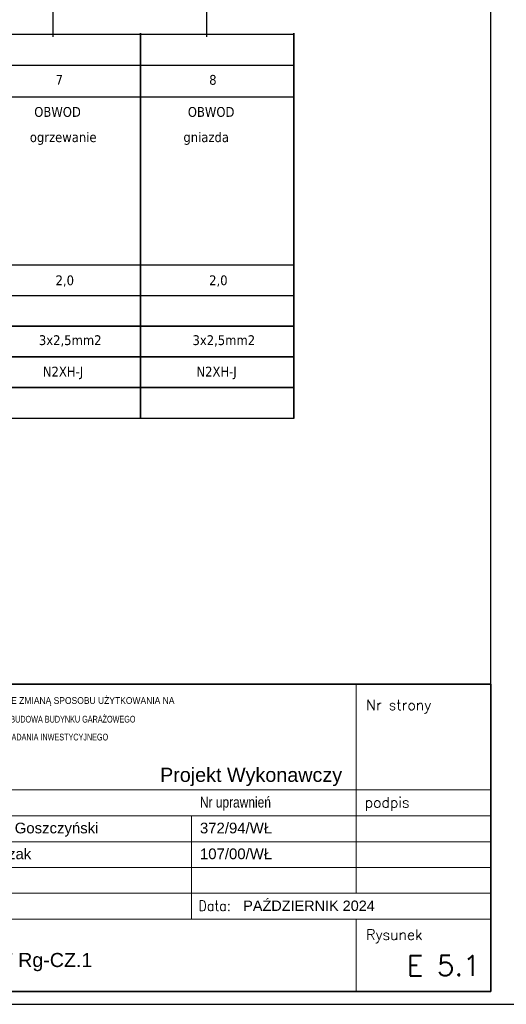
# Model space of a CAD drawing. Header units: millimetres. Extents: x 18084 to 52399, y 38174 to 56392.
# Tile 52 of 256: x 21563 to 22355, y 48612 to 50214. Entities that reach past the tile are written whole.
import ezdxf
from ezdxf.enums import TextEntityAlignment as Align

# ---------------------------------------------------------------- set-up
doc = ezdxf.new("R2010")
doc.units = ezdxf.units.MM
doc.header["$LTSCALE"] = 100
for name, color, linetype in [('3', 7, 'Continuous'), ('4', 7, 'Continuous'), ('5', 7, 'Continuous'), ('E_ramka_wew', 10, 'Continuous'), ('el - schemat', 7, 'Continuous')]:
    doc.layers.add(name, color=color, linetype=linetype)
doc.layers.add('_TABELKA_Nr_Pióra__1', color=7, linetype='Continuous', lineweight=13)
doc.layers.add('A-tabelka', color=251, linetype='Continuous', lineweight=20)
doc.styles.add('ARIAL', font='arial.ttf', dxfattribs={"width": 0.8})
doc.styles.add('GENERATED_STYLE_2', font='arial.ttf')
doc.styles.add('ROMANS', font='romans.shx', dxfattribs={"width": 0.7})
doc.styles.add('SIMPLEX', font='simplex.shx')
doc.styles.add('TAHOMA', font='tahoma.ttf')

# ---------------------------------------------------------------- blocks, each defined once
blk = doc.blocks.new('zw$8BC5')
at = {"layer": '3', "style": 'TAHOMA'}
blk.add_text('N2XH-J', height=16, dxfattribs=at).set_placement((-171.7, -34.4))
blk = doc.blocks.new('Tabela_A+SPR_ADT')
at = {"color": 5, "lineweight": 35}
for p, q in [((0, 546.1), (-1286.3, 546.1)), ((-1286.3, 546.1), (-1286.3, 0)), ((0, 0), (0, 546.1)), ((-1286.3, 0), (0, 0))]:
    blk.add_line(p, q, dxfattribs=at)
for p, q in [((-238.9, 546.1), (-238.9, 358.3)), ((-1286.3, 358.3), (0, 358.3)), ((-238.9, 174.6), (-238.9, 358.3)), ((-1286.3, 312.4), (0, 312.4)), ((-1026.1, 128.6), (-1026.1, 312.4)), ((-531.9, 128.6), (-531.9, 312.4)), ((-1286.3, 266.4), (0, 266.4)), ((-1286.3, 220.5), (0, 220.5)), ((-1286.3, 174.6), (-422.6, 174.6)), ((-422.6, 174.6), (0, 174.6)), ((-1286.3, 128.6), (0, 128.6)), ((-1026.1, 0), (-1026.1, 128.6)), ((-238.9, 128.6), (-238.9, 0))]:
    blk.add_line(p, q)
at = {"color": 7, "linetype": 'Continuous', "style": 'ROMANS'}
blk.add_text('Nazwa i adres obiektu:', height=18.375, dxfattribs=at).set_placement((-1271.4, 509.4))
at = {"color": 7, "style": 'ROMANS'}
for s, p in [('Nr strony', (-221.4, 500.2)), ('podpis', (-224, 327.1)), ('Rysunek', (-221.4, 91.9))]:
    blk.add_text(s, height=18.38, dxfattribs=at).set_placement(p)
at = {"color": 7}
for s, height, style, width, p in [('Imię i nazwisko:', 19, 'ARIAL', 0.8, (-1271.4, 321.6)), ('Nr uprawnień', 19, 'ARIAL', 0.8, (-517, 327.1)), ('Projektant:', 19, 'ARIAL', 0.8, (-1271.4, 275.6)), ('Projektant sprawdz.:', 19, 'ARIAL', 0.8, (-1271.4, 229.7)), ('Opracowanie:', 19, 'ARIAL', 0.8, (-1271.4, 183.8)), ('specjalność i branża', 18.375, 'ARIAL', 0.8, (-1271.4, 143.3)), ('Data:', 18.38, 'ROMANS', 0.9, (-519.6, 143.3)), ('Skala:', 18.38, 'ROMANS', 0.8, (-1270.5, 91.9)), ('Treść rysunku:', 18.375, 'ARIAL', 0.8, (-1021.5, 95.4))]:
    blk.add_text(s, height=height, dxfattribs=dict(at, style=style, width=width)).set_placement(p)
at = {"color": 7, "style": 'ROMANS', "width": 0.85, "flags": 4}
blk.add_attdef('NAZWA', text='', height=22, dxfattribs=at).set_placement((-1270.5, 496.6), align=Align.TOP_LEFT)
at = {"color": 7, "style": 'ROMANS', "flags": 4}
blk.add_attdef('NR_STR', text='', height=36, dxfattribs=at).set_placement((-19.5, 436.5), align=Align.RIGHT)
at = {"color": 7}
for tag, p, height, style, width, flags in [('OBIEKT_1', (-1270.5, 438.3), 22, 'ROMANS', 0.72, 4), ('ADRES_1', (-1270.5, 405.9), 19, 'ROMANS', 0.75, 4), ('ADRES_2', (-1270.5, 376.1), 19, 'ROMANS', 0.75, 4), ('PROJEKTANT_ARCHITEKTURY', (-1023.3, 281.1), 19, 'ROMANS', 0.85, 8), ('UPR_1', (-517, 281.1), 19, 'ROMANS', 0.85, 4), ('PROJEKTANT_SPRAWDZAJACY', (-1023.3, 235.2), 19, 'ROMANS', 0.85, 8), ('UPR_2', (-517, 235.2), 19, 'ROMANS', 0.85, 4), ('OPRACOWANIE', (-1023.3, 189.3), 19, 'ROMANS', 0.7, 4), ('UPR_3', (-517, 189.3), 19, 'ROMANS', 0.85, 4), ('BRANŻA', (-1024.2, 143.3), 19, 'ARIAL', 0.9, 4)]:
    blk.add_attdef(tag, p, '', height=height, dxfattribs=dict(at, style=style, width=width, flags=flags))
at = {"color": 7, "lineweight": 35, "style": 'ROMANS', "width": 0.9, "flags": 4}
blk.add_attdef('DATA', (-440, 143.3), '', height=18.4, dxfattribs=at)
at = {"color": 5, "lineweight": 35, "style": 'ROMANS', "flags": 4}
blk.add_attdef('SKALA', text='', height=25, dxfattribs=at).set_placement((-1133.9, 58.5), align=Align.MIDDLE_CENTER)
at = {"color": 5, "lineweight": 35, "style": 'ROMANS', "width": 0.85, "flags": 4}
for tag, p in [('TEMAT', (-1024.2, 58)), ('TEMAT2', (-1024.2, 19.9))]:
    blk.add_attdef(tag, p, '', height=25, dxfattribs=at)
at = {"color": 5, "lineweight": 35, "style": 'ROMANS', "flags": 4}
blk.add_attdef('NR', text='', height=36, dxfattribs=at).set_placement((-18.4, 28.2), align=Align.RIGHT)

msp = doc.modelspace()

# ---------------------------------------------------------------- linework, layer by layer
at = {"linetype": 'Continuous'}
msp.add_line((22329.6, 48632.3), (22329.6, 51547.3), dxfattribs=at)
at = {"color": 0}
for p, q in [((21759.4, 50140), (21759.4, 49566.7)), ((21759.4, 50140), (21759.4, 49566.7)), ((21759.4, 50140), (21759.4, 49566.7)), ((21759.4, 50140), (21759.4, 49566.7)), ((21759.4, 50138.3), (21759.4, 49565)), ((22009.4, 50140), (22009.4, 49566.7)), ((22009.4, 50140), (22009.4, 49566.7)), ((21508.4, 49815), (21759.4, 49815)), ((21758.4, 49815), (22009.4, 49815)), ((21508.4, 49765), (21759.4, 49765)), ((21758.4, 49765), (22009.4, 49765))]:
    msp.add_line(p, q, dxfattribs=at)
at = {"layer": '3', "color": 7}
for points in [[(21509.4, 50190), (21759.4, 50190)], [(21759.4, 50191.7), (21759.4, 50141.7)], [(21759.4, 50141.7), (21759.4, 50191.7)], [(21759.4, 50191.7), (21759.4, 50141.7)], [(21759.4, 50141.7), (21759.4, 50191.7)], [(21759.4, 49566.7), (21759.4, 50191.7)], [(21759.4, 50141.7), (21759.4, 50191.7)], [(21759.4, 50191.7), (21759.4, 50141.7)], [(21759.4, 49566.7), (21759.4, 50191.7)], [(21759.4, 50141.7), (21759.4, 50191.7)], [(21759.4, 50191.7), (21759.4, 50141.7)], [(21759.4, 50191.7), (21759.4, 50141.7)], [(21759.4, 50141.7), (21759.4, 50191.7)], [(21759.4, 50191.7), (21759.4, 50141.7)], [(21759.4, 50141.7), (21759.4, 50191.7)], [(21759.4, 49566.7), (21759.4, 50191.7)], [(21759.4, 50141.7), (21759.4, 50191.7)], [(21759.4, 50191.7), (21759.4, 50141.7)], [(21759.4, 49566.7), (21759.4, 50191.7)], [(21759.4, 50141.7), (21759.4, 50191.7)], [(21759.4, 50191.7), (21759.4, 50141.7)], [(21759.4, 50140.7), (21759.4, 50190.7)], [(21759.4, 50190.7), (21759.4, 50140.7)], [(21759.4, 50140.7), (21759.4, 50190.7)], [(21759.4, 50190.7), (21759.4, 50140.7)], [(21759.4, 50140.7), (21759.4, 50190.7)], [(21759.4, 50190.7), (21759.4, 50140.7)], [(21759.4, 50140.7), (21759.4, 50190.7)], [(21759.4, 50190.7), (21759.4, 50140.7)], [(21759.4, 50140), (21759.4, 50190)], [(21759.4, 50140), (21759.4, 50190)], [(21759.4, 50140), (21759.4, 50190)], [(21759.4, 50140), (21759.4, 50190)], [(21759.4, 50190), (21759.4, 50140)], [(21759.4, 50140), (21759.4, 50190)], [(21759.4, 49565), (21759.4, 50190)], [(21759.4, 50190), (22009.4, 50190)], [(21759.4, 50140), (21759.4, 50190)], [(21759.4, 50190), (21759.4, 50140)], [(21759.4, 49565), (21759.4, 50190)], [(21759.4, 50140), (21759.4, 50190)], [(21759.4, 50190), (21759.4, 50140)], [(21759.4, 50139), (21759.4, 50189)], [(21759.4, 50189), (21759.4, 50139)], [(21759.4, 50138.3), (21759.4, 50188.3)], [(22009.4, 50191.7), (22009.4, 50141.7)], [(22009.4, 50141.7), (22009.4, 50191.7)], [(22009.4, 50191.7), (22009.4, 50141.7)], [(22009.4, 50141.7), (22009.4, 50191.7)], [(22009.4, 49566.7), (22009.4, 50191.7)], [(22009.4, 50141.7), (22009.4, 50191.7)], [(22009.4, 50191.7), (22009.4, 50141.7)], [(22009.4, 49566.7), (22009.4, 50191.7)], [(22009.4, 50141.7), (22009.4, 50191.7)], [(22009.4, 50191.7), (22009.4, 50141.7)], [(22009.4, 50140.7), (22009.4, 50190.7)], [(22009.4, 50190.7), (22009.4, 50140.7)], [(22009.4, 50140.7), (22009.4, 50190.7)], [(22009.4, 50190.7), (22009.4, 50140.7)], [(22009.4, 50140), (22009.4, 50190)], [(22009.4, 50140), (22009.4, 50190)], [(21759.4, 50090), (21759.4, 50140)], [(21759.4, 50140), (21759.4, 50090)], [(21759.4, 50090), (21759.4, 50140)], [(21759.4, 50140), (21759.4, 50090)], [(21759.4, 49818.7), (21759.4, 50091.7)], [(21759.4, 49818.7), (21759.4, 50091.7)], [(21759.4, 49818.7), (21759.4, 50091.7)], [(21759.4, 49818.7), (21759.4, 50091.7)], [(21759.4, 49818.7), (21759.4, 50091.7)], [(21759.4, 49818.7), (21759.4, 50091.7)], [(21759.4, 49818.7), (21759.4, 50091.7)], [(21759.4, 49818.7), (21759.4, 50091.7)], [(21759.4, 50090), (21759.4, 49815)], [(21759.4, 49815), (21759.4, 50090)], [(21759.4, 50090), (21759.4, 49815)], [(21759.4, 49815), (21759.4, 50090)], [(21759.4, 50090), (21759.4, 49815)], [(21759.4, 49815), (21759.4, 50090)], [(21759.4, 50090), (21759.4, 49815)], [(21759.4, 49815), (21759.4, 50090)], [(21759.4, 49817), (21759.4, 50090)], [(21759.4, 49817), (21759.4, 50090)], [(21759.4, 49817), (21759.4, 50090)], [(21759.4, 50088.3), (21759.4, 49813.3)], [(21759.4, 49813.3), (21759.4, 50088.3)], [(22009.4, 49818.7), (22009.4, 50091.7)], [(22009.4, 49818.7), (22009.4, 50091.7)], [(22009.4, 49818.7), (22009.4, 50091.7)], [(22009.4, 49818.7), (22009.4, 50091.7)], [(22009.4, 50090), (22009.4, 49815)], [(22009.4, 49815), (22009.4, 50090)], [(22009.4, 50090), (22009.4, 49815)], [(22009.4, 49815), (22009.4, 50090)], [(21759.4, 49818.7), (21759.4, 49766.7)], [(21759.4, 49766.7), (21759.4, 49818.7)], [(21759.4, 49818.7), (21759.4, 49766.7)], [(21759.4, 49766.7), (21759.4, 49818.7)], [(21759.4, 49766.7), (21759.4, 49818.7)], [(21759.4, 49818.7), (21759.4, 49766.7)], [(21759.4, 49766.7), (21759.4, 49818.7)], [(21759.4, 49818.7), (21759.4, 49766.7)], [(21759.4, 49818.7), (21759.4, 49766.7)], [(21759.4, 49766.7), (21759.4, 49818.7)], [(21759.4, 49818.7), (21759.4, 49766.7)], [(21759.4, 49766.7), (21759.4, 49818.7)], [(21759.4, 49766.7), (21759.4, 49818.7)], [(21759.4, 49818.7), (21759.4, 49766.7)], [(21759.4, 49766.7), (21759.4, 49818.7)], [(21759.4, 49818.7), (21759.4, 49766.7)], [(21759.4, 49817.7), (21759.4, 49765.7)], [(21759.4, 49765.7), (21759.4, 49817.7)], [(21759.4, 49817.7), (21759.4, 49765.7)], [(21759.4, 49765.7), (21759.4, 49817.7)], [(21759.4, 49817.7), (21759.4, 49765.7)], [(21759.4, 49765.7), (21759.4, 49817.7)], [(21759.4, 49817.7), (21759.4, 49765.7)], [(21759.4, 49765.7), (21759.4, 49817.7)], [(21759.4, 49817), (21759.4, 49765)], [(21759.4, 49765), (21759.4, 49817)], [(21759.4, 49765), (21759.4, 49817)], [(21759.4, 49817), (21759.4, 49765)], [(21759.4, 49765), (21759.4, 49817)], [(21759.4, 49817), (21759.4, 49765)], [(21759.4, 49816), (21759.4, 49764)], [(21759.4, 49764), (21759.4, 49816)], [(21759.4, 49765), (21759.4, 49815)], [(21759.4, 49815), (21759.4, 49765)], [(21759.4, 49765), (21759.4, 49815)], [(21759.4, 49815), (21759.4, 49765)], [(21759.4, 49765), (21759.4, 49815)], [(21759.4, 49815), (21759.4, 49765)], [(21759.4, 49765), (21759.4, 49815)], [(21759.4, 49815), (21759.4, 49765)], [(22009.4, 49818.7), (22009.4, 49766.7)], [(22009.4, 49766.7), (22009.4, 49818.7)], [(22009.4, 49818.7), (22009.4, 49766.7)], [(22009.4, 49766.7), (22009.4, 49818.7)], [(22009.4, 49766.7), (22009.4, 49818.7)], [(22009.4, 49818.7), (22009.4, 49766.7)], [(22009.4, 49766.7), (22009.4, 49818.7)], [(22009.4, 49818.7), (22009.4, 49766.7)], [(22009.4, 49817.7), (22009.4, 49765.7)], [(22009.4, 49765.7), (22009.4, 49817.7)], [(22009.4, 49817.7), (22009.4, 49765.7)], [(22009.4, 49765.7), (22009.4, 49817.7)], [(22009.4, 49765), (22009.4, 49815)], [(22009.4, 49815), (22009.4, 49765)], [(22009.4, 49765), (22009.4, 49815)], [(22009.4, 49815), (22009.4, 49765)], [(21759.4, 49763.3), (21759.4, 49813.3)], [(21759.4, 49813.3), (21759.4, 49763.3)], [(21759.4, 49766.7), (21759.4, 49716.7)], [(21759.4, 49716.7), (21759.4, 49766.7)], [(21759.4, 49766.7), (21759.4, 49716.7)], [(21759.4, 49716.7), (21759.4, 49766.7)], [(21759.4, 49716.7), (21759.4, 49766.7)], [(21759.4, 49766.7), (21759.4, 49716.7)], [(21759.4, 49716.7), (21759.4, 49766.7)], [(21759.4, 49766.7), (21759.4, 49716.7)], [(21759.4, 49766.7), (21759.4, 49716.7)], [(21759.4, 49716.7), (21759.4, 49766.7)], [(21759.4, 49766.7), (21759.4, 49716.7)], [(21759.4, 49716.7), (21759.4, 49766.7)], [(21759.4, 49716.7), (21759.4, 49766.7)], [(21759.4, 49766.7), (21759.4, 49716.7)], [(21759.4, 49716.7), (21759.4, 49766.7)], [(21759.4, 49766.7), (21759.4, 49716.7)], [(22009.4, 49766.7), (22009.4, 49716.7)], [(22009.4, 49716.7), (22009.4, 49766.7)], [(22009.4, 49766.7), (22009.4, 49716.7)], [(22009.4, 49716.7), (22009.4, 49766.7)], [(22009.4, 49716.7), (22009.4, 49766.7)], [(22009.4, 49766.7), (22009.4, 49716.7)], [(22009.4, 49716.7), (22009.4, 49766.7)], [(22009.4, 49766.7), (22009.4, 49716.7)], [(21759.4, 49765.7), (21759.4, 49715.7)], [(21759.4, 49715.7), (21759.4, 49765.7)], [(21759.4, 49765.7), (21759.4, 49715.7)], [(21759.4, 49715.7), (21759.4, 49765.7)], [(21759.4, 49765.7), (21759.4, 49715.7)], [(21759.4, 49715.7), (21759.4, 49765.7)], [(21759.4, 49765.7), (21759.4, 49715.7)], [(21759.4, 49715.7), (21759.4, 49765.7)], [(21759.4, 49715), (21759.4, 49765)], [(21759.4, 49765), (21759.4, 49715)], [(21759.4, 49715), (21759.4, 49765)], [(21759.4, 49765), (21759.4, 49715)], [(21759.4, 49715), (21759.4, 49765)], [(21759.4, 49765), (21759.4, 49715)], [(21759.4, 49715), (21759.4, 49765)], [(21759.4, 49765), (21759.4, 49715)], [(21759.4, 49765), (21759.4, 49715)], [(21759.4, 49715), (21759.4, 49765)], [(21759.4, 49715), (21759.4, 49765)], [(21759.4, 49765), (21759.4, 49715)], [(21759.4, 49715), (21759.4, 49765)], [(21759.4, 49765), (21759.4, 49715)], [(21759.4, 49764), (21759.4, 49714)], [(21759.4, 49714), (21759.4, 49764)], [(21759.4, 49713.3), (21759.4, 49763.3)], [(21759.4, 49763.3), (21759.4, 49713.3)], [(22009.4, 49765.7), (22009.4, 49715.7)], [(22009.4, 49715.7), (22009.4, 49765.7)], [(22009.4, 49765.7), (22009.4, 49715.7)], [(22009.4, 49715.7), (22009.4, 49765.7)], [(22009.4, 49715), (22009.4, 49765)], [(22009.4, 49765), (22009.4, 49715)], [(22009.4, 49715), (22009.4, 49765)], [(22009.4, 49765), (22009.4, 49715)], [(21759.4, 49715), (21509.4, 49715)], [(21509.4, 49715), (21759.4, 49715)], [(21759.4, 49666.7), (21759.4, 49716.7)], [(21759.4, 49716.7), (21759.4, 49666.7)], [(21759.4, 49666.7), (21759.4, 49716.7)], [(21759.4, 49716.7), (21759.4, 49666.7)], [(21759.4, 49666.7), (21759.4, 49716.7)], [(21759.4, 49716.7), (21759.4, 49666.7)], [(21759.4, 49666.7), (21759.4, 49716.7)], [(21759.4, 49716.7), (21759.4, 49666.7)], [(22009.4, 49715), (21759.4, 49715)], [(21759.4, 49715), (22009.4, 49715)], [(21759.4, 49665), (21759.4, 49715)], [(21759.4, 49715), (21759.4, 49665)], [(21759.4, 49665), (21759.4, 49715)], [(21759.4, 49715), (21759.4, 49665)], [(22009.4, 49666.7), (22009.4, 49716.7)], [(22009.4, 49716.7), (22009.4, 49666.7)], [(22009.4, 49666.7), (22009.4, 49716.7)], [(22009.4, 49716.7), (22009.4, 49666.7)], [(21759.4, 49665), (21509.4, 49665)], [(21509.4, 49665), (21759.4, 49665)], [(21759.4, 49616.7), (21759.4, 49666.7)], [(21759.4, 49666.7), (21759.4, 49616.7)], [(21759.4, 49616.7), (21759.4, 49666.7)], [(21759.4, 49666.7), (21759.4, 49616.7)], [(21759.4, 49616.7), (21759.4, 49666.7)], [(21759.4, 49666.7), (21759.4, 49616.7)], [(21759.4, 49616.7), (21759.4, 49666.7)], [(21759.4, 49666.7), (21759.4, 49616.7)], [(22009.4, 49665), (21759.4, 49665)], [(21759.4, 49665), (22009.4, 49665)], [(21759.4, 49615), (21759.4, 49665)], [(21759.4, 49665), (21759.4, 49615)], [(21759.4, 49615), (21759.4, 49665)], [(21759.4, 49665), (21759.4, 49615)], [(22009.4, 49616.7), (22009.4, 49666.7)], [(22009.4, 49666.7), (22009.4, 49616.7)], [(22009.4, 49616.7), (22009.4, 49666.7)], [(22009.4, 49666.7), (22009.4, 49616.7)], [(21759.4, 49615), (21509.4, 49615)], [(21509.4, 49615), (21759.4, 49615)], [(21759.4, 49616.7), (21759.4, 49566.7)], [(21759.4, 49566.7), (21759.4, 49616.7)], [(21759.4, 49616.7), (21759.4, 49566.7)], [(21759.4, 49566.7), (21759.4, 49616.7)], [(21759.4, 49616.7), (21759.4, 49566.7)], [(21759.4, 49566.7), (21759.4, 49616.7)], [(21759.4, 49616.7), (21759.4, 49566.7)], [(21759.4, 49566.7), (21759.4, 49616.7)], [(22009.4, 49615), (21759.4, 49615)], [(21759.4, 49615), (22009.4, 49615)], [(21759.4, 49615), (21759.4, 49565)], [(21759.4, 49565), (21759.4, 49615)], [(21759.4, 49615), (21759.4, 49565)], [(21759.4, 49565), (21759.4, 49615)], [(22009.4, 49616.7), (22009.4, 49566.7)], [(22009.4, 49566.7), (22009.4, 49616.7)], [(22009.4, 49616.7), (22009.4, 49566.7)], [(22009.4, 49566.7), (22009.4, 49616.7)], [(21759.4, 49565), (21509.4, 49565)], [(21759.4, 49565), (21509.4, 49565)], [(22009.4, 49565), (21759.4, 49565)], [(22009.4, 49565), (21759.4, 49565)]]:
    msp.add_lwpolyline(points, dxfattribs=at)
at = {"layer": '4', "color": 7}
for points in [[(21617.1, 50310.9), (21617.1, 50185.9)], [(21867.1, 50310.9), (21867.1, 50185.9)]]:
    msp.add_lwpolyline(points, dxfattribs=at)
at = {"layer": '5'}
for p, q in [((20264.5, 48632.5), (22329.6, 48632.3)), ((18195.3, 48611.5), (22395.3, 48611.5))]:
    msp.add_line(p, q, dxfattribs=at)
at = {"layer": 'E_ramka_wew', "color": 0}
for p, q in [((21759.4, 50190), (21759.4, 49565)), ((21759.4, 50190), (21759.4, 49565)), ((22009.4, 50190), (22009.4, 49565))]:
    msp.add_line(p, q, dxfattribs=at)
at = {"layer": 'el - schemat', "linetype": 'ByBlock', "lineweight": -2}
for p, q in [((20509.4, 50140), (22009.4, 50140)), ((20738.8, 50088.3), (22009.4, 50088.3))]:
    msp.add_line(p, q, dxfattribs=at)

# ---------------------------------------------------------------- block references
at = {"color": 0}
for p in [(21772.3, 49667.5), (22022.3, 49667.5)]:
    msp.add_blockref('zw$8BC5', p, dxfattribs=at)
at = {"layer": 'A-tabelka', "lineweight": 60}
ref = msp.add_blockref('Tabela_A+SPR_ADT', (22329.6, 48632.3), dxfattribs=dict(at, xscale=0.9155413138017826, yscale=0.9155413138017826, zscale=0.9155413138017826))
ref.add_attrib('OBIEKT_1', 'PRZEBUDOWA I ROZBUDOWA BUDYNKU HYDROFORNI ZE ZMIANĄ SPOSOBU UŻYTKOWANIA NA', (21166.4, 49100.4), dxfattribs={"layer": '0', "color": 7, "lineweight": 30, "height": 11, "style": 'ARIAL', "width": 0.9})
ref.add_attrib('NR', 'E 5.1', dxfattribs={"layer": '0', "color": 5, "lineweight": 35, "height": 32.96, "style": 'ROMANS'}).set_placement((22312.8, 48658.1), align=Align.RIGHT)
ref.add_attrib('UPR_1', '372/94/WŁ', (21856.3, 48889.7), dxfattribs={"layer": '0', "color": 7, "height": 17.4, "style": 'ARIAL'})
ref.add_attrib('DATA', 'PAŹDZIERNIK 2024', (21926.8, 48763.5), dxfattribs={"layer": '0', "color": 7, "lineweight": 35, "height": 16.823, "style": 'ARIAL'})
ref.add_attrib('TEMAT', 'SCHEMAT Rg-CZ.1', (21395.2, 48672.2), dxfattribs={"layer": '0', "color": 5, "lineweight": 35, "height": 22.889, "style": 'ARIAL'})
ref.add_attrib('TEMAT2', 'PRZEBUDOWA BUDYNKU HYDROFORNI W BYSZEWACH', (21165.9, 49010.6), dxfattribs={"layer": '0', "color": 5, "lineweight": 30, "height": 14, "style": 'SIMPLEX', "width": 0.32})
ref.add_attrib('ADRES_1', 'Z WIATĄ (KAT. XVII) ORAZ MAGAZYNU SOLI (KAT. VIII) W RAMACH ZADANIA INWESTYCYJNEGO ', (21166.4, 49040.9), dxfattribs={"layer": '0', "color": 7, "lineweight": 30, "height": 11, "style": 'ARIAL', "width": 0.7})
ref.add_attrib('ADRES_2', 'Nowosolna, obr. Byszewy, m. Byszewy, id. dz.100608_2.0003.48/1', (21166.4, 48976.7), dxfattribs={"layer": '0', "color": 7, "height": 10.395, "style": 'ROMANS', "width": 0.75})
ref.add_attrib('BRANŻA', 'instal. elektr.', (21391.9, 48763.5), dxfattribs={"layer": '0', "color": 7, "height": 17.395, "style": 'ARIAL'})
ref.add_attrib('PROJEKTANT_ARCHITEKTURY', 'techn. Andrzej Goszczyński ', (21392.7, 48889.7), dxfattribs={"layer": '0', "color": 7, "height": 17.395, "style": 'ARIAL'})
ref.add_attrib('SKALA', '-', dxfattribs={"layer": '0', "color": 5, "lineweight": 35, "height": 22.9, "style": 'ROMANS'}).set_placement((21291.5, 48685.9), align=Align.MIDDLE_CENTER)
ref.add_attrib('PROJEKTANT_SPRAWDZAJACY', 'inż. Piotr Pietrzak', (21392.7, 48847.7), dxfattribs={"layer": '0', "color": 7, "height": 17.395, "style": 'ARIAL'})
ref.add_attrib('UPR_2', '107/00/WŁ', (21856.3, 48847.7), dxfattribs={"layer": '0', "color": 7, "height": 17.4, "style": 'ARIAL'})
ref.add_attrib('OBIEKT_2', 'POTRZEBY BUDYNKU GARAŻOWO-WARSZTATOWEGO (KAT. XVII), BUDOWA BUDYNKU GARAŻOWEGO', (21166.4, 49070), dxfattribs={"layer": '0', "color": 7, "lineweight": 30, "height": 11, "style": 'ARIAL', "width": 0.7})

# ---------------------------------------------------------------- texts
at = {"layer": '3', "style": 'TAHOMA'}
for s, p in [('7', (21621.4, 50107.9)), ('8', (21871.4, 50107.9)), ('OBWOD  ', (21586.6, 50055.7)), ('OBWOD  ', (21836.6, 50055.7)), ('ogrzewanie', (21579.4, 50014.6)), ('gniazda', (21829.4, 50014.6)), ('2,0', (21621.3, 49781.7)), ('2,0', (21871.3, 49781.7)), ('3x2,5mm2', (21594.2, 49684.3)), ('3x2,5mm2', (21844.2, 49684.3))]:
    msp.add_text(s, height=16, dxfattribs=at).set_placement(p)
at = {"layer": '_TABELKA_Nr_Pióra__1', "linetype": 'Continuous', "insert": (21791.4, 48996.5), "char_height": 23, "attachment_point": 1, "style": 'GENERATED_STYLE_2'}
msp.add_mtext('Projekt Wykonawczy', dxfattribs=at)

doc.saveas('drawing.dxf')
